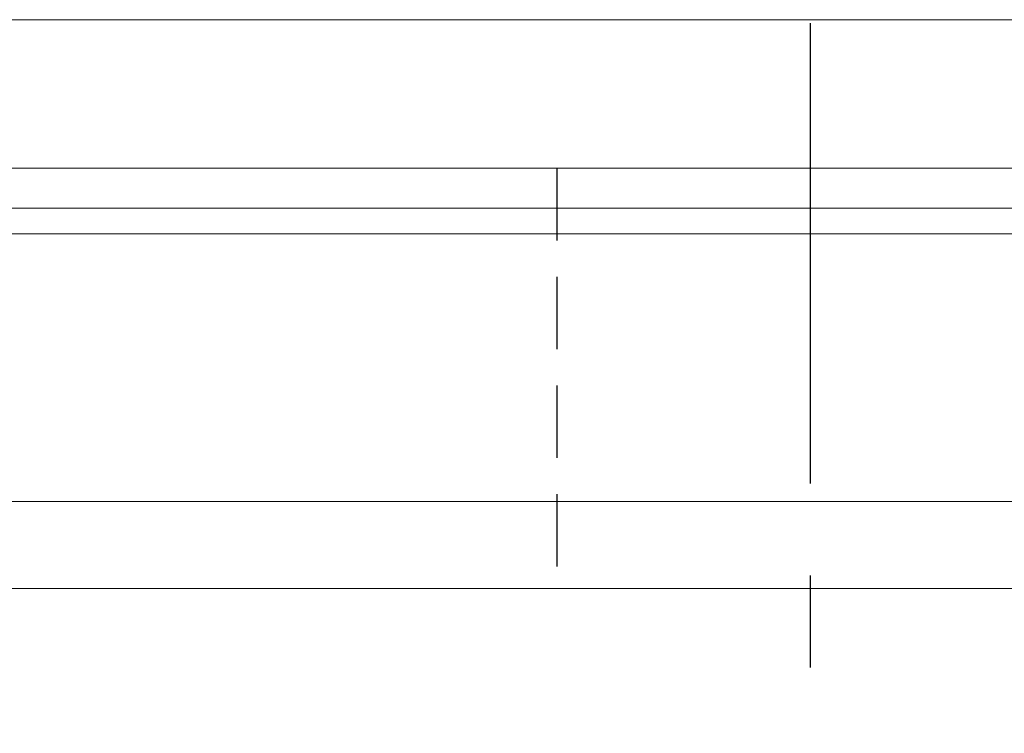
# Model space of a CAD drawing. Header units: millimetres. Extents: x 392 to 686, y 99 to 222.
# Tile 44 of 51: x 626 to 639, y 114 to 124. Entities that reach past the tile are written whole.
import ezdxf

# ---------------------------------------------------------------- set-up
doc = ezdxf.new("R2010")
doc.units = ezdxf.units.MM
doc.linetypes.add('CENTER', pattern=[10.16, 6.35, -1.27, 1.27, -1.27])
doc.linetypes.add('DASHED', pattern=[0.75, 0.5, -0.25])
for name, color, linetype in [('CL', 1, 'CENTER'), ('HID', 2, 'DASHED'), ('OUT', 3, 'Continuous')]:
    doc.layers.add(name, color=color, linetype=linetype)

msp = doc.modelspace()

# ---------------------------------------------------------------- linework, layer by layer
at = {"layer": 'CL', "color": 0}
msp.add_line((636.517, 123.645), (636.517, 113.845), dxfattribs=at)
at = {"layer": 'HID', "color": 0, "ltscale": 2}
msp.add_line((633.017, 121.645), (633.017, 115.845), dxfattribs=at)
at = {"layer": 'OUT', "color": 0, "linetype": 'Continuous', "lineweight": 15}
for p, q in [((650.517, 123.695), (562.517, 123.695)), ((650.517, 121.645), (562.517, 121.645)), ((682.517, 121.091), (536.644, 121.091)), ((662.517, 120.738), (536.589, 120.738)), ((682.517, 117.045), (535.467, 117.045)), ((662.517, 115.845), (496.517, 115.845))]:
    msp.add_line(p, q, dxfattribs=at)

doc.saveas('drawing.dxf')
